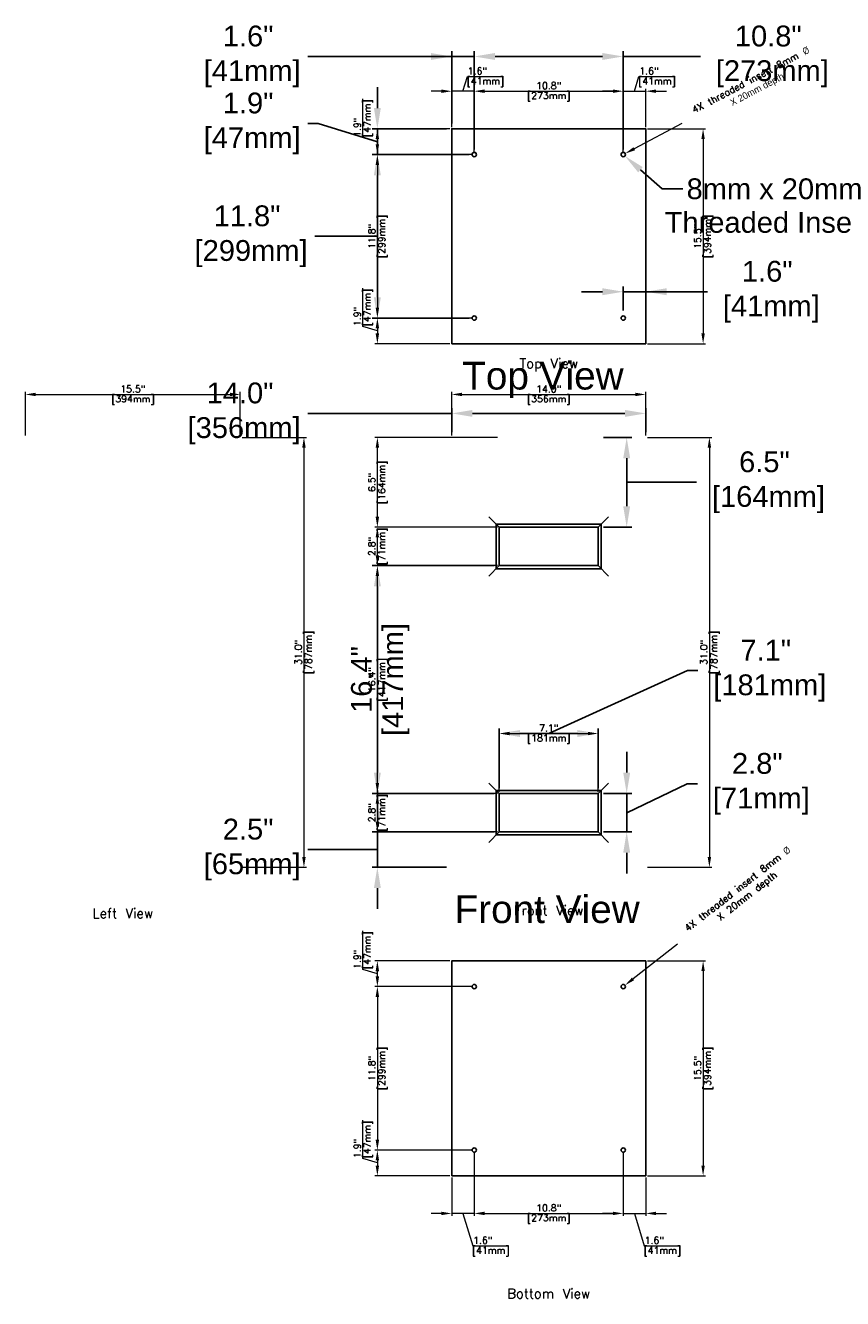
# Model space of a CAD drawing. Extents: x -38 to 81, y -47 to 45.
# Tile 1 of 2: x -38 to 21, y -47 to 45. Entities that reach past the tile are written whole.
import ezdxf
from ezdxf.enums import TextEntityAlignment as Align

# ---------------------------------------------------------------- set-up
doc = ezdxf.new("R2010")
doc.units = 0
doc.header["$LTSCALE"] = 0.125
doc.header["$MEASUREMENT"] = 0
doc.layers.get('DEFPOINTS').update_dxf_attribs({"linetype": 'CONTINUOUS'})
for name, color, linetype, lineweight in [('ES-DEVICE', 1, 'CONTINUOUS', 25), ('ES-DEVICE-WEB', 7, 'CONTINUOUS', 25), ('ES-DIMENSION', 7, 'CONTINUOUS', 5), ('ES-DIMENSION-WEB', 7, 'CONTINUOUS', 15), ('ES-TEXT', 5, 'CONTINUOUS', 5), ('ES-TEXT-WEB', 7, 'CONTINUOUS', 5)]:
    doc.layers.add(name, color=color, linetype=linetype, lineweight=lineweight)
doc.styles.get("Standard").update_dxf_attribs({"font": 'txt.shx'})
doc.styles.add('TrueType', font='ARIALUNI.TTF')
doc.dimstyles.get("Standard").update_dxf_attribs({"dimscale": 0, "dimtxt": 0.4925, "dimasz": 0.7425, "dimexe": 0.18, "dimexo": 0.125, "dimgap": 0.1525, "dimtad": 0, "dimdec": 1, "dimzin": 0, "dimdsep": 46, "dimtxsty": 'Standard', "dimcen": 0, "dimclrd": 256, "dimclre": 256, "dimadec": 0, "dimazin": 0, "dimtfac": 1, "dimtdec": 1, "dimtofl": 0, "dimtmove": 1, "dimatfit": 3, "dimfxl": 0, "dimtolj": 1, "dimtzin": 0, "dimlwd": -1, "dimlwe": -1, "dimarcsym": 0})
doc.dimstyles.new('TrueType', dxfattribs={"dimscale": 1.5, "dimtxt": 1, "dimasz": 1, "dimexe": 0.25, "dimexo": 0.25, "dimgap": 0.25, "dimtad": 0, "dimtih": 1, "dimtoh": 1, "dimdec": 1, "dimzin": 0, "dimdsep": 46, "dimtxsty": 'TrueType', "dimcen": 0, "dimadec": 0, "dimazin": 0, "dimtfac": 1, "dimtdec": 1, "dimtofl": 0, "dimtmove": 1, "dimatfit": 3, "dimfxl": 0, "dimtolj": 1, "dimtzin": 0, "dimarcsym": 0})

# ---------------------------------------------------------------- blocks, each defined once
blk = doc.blocks.new('*D0')
at = {"layer": 'DEFPOINTS', "color": 0}
for p in [(-22.25, 15.5), (-22.25, -15.5), (-17.66, -15.5)]:
    blk.add_point(p, dxfattribs=at)
at = {"layer": 'ES-DIMENSION'}
for p, q in [((-22.125, 15.5), (-17.48, 15.5)), ((-17.66, 14.757), (-17.66, -14.758)), ((-22.125, -15.5), (-17.48, -15.5))]:
    blk.add_line(p, q, dxfattribs=at)
for points in [[(-17.784, 14.757), (-17.536, 14.757), (-17.66, 15.5)], [(-17.784, -14.758), (-17.536, -14.758), (-17.66, -15.5)]]:
    blk.add_solid(points, dxfattribs=at)
at = {"layer": 'ES-DIMENSION', "color": 0, "char_height": 0.4925, "attachment_point": 5, "rotation": 90}
for s, insert in [('\\A1;[787mm]', (-17.261, 0)), ('\\A1;31.0"', (-18.059, 0))]:
    blk.add_mtext(s, dxfattribs=dict(at, insert=insert))
blk = doc.blocks.new('*D1')
at = {"layer": 'DEFPOINTS', "color": 0}
for p in [(-22.25, 18.595), (-37.75, 15.5), (-22.25, 15.5)]:
    blk.add_point(p, dxfattribs=at)
at = {"layer": 'ES-DIMENSION'}
for p, q in [((-37.75, 15.625), (-37.75, 18.775)), ((-37.008, 18.595), (-22.993, 18.595)), ((-22.25, 15.625), (-22.25, 18.775))]:
    blk.add_line(p, q, dxfattribs=at)
for points in [[(-37.008, 18.718), (-37.008, 18.471), (-37.75, 18.595)], [(-22.993, 18.718), (-22.993, 18.471), (-22.25, 18.595)]]:
    blk.add_solid(points, dxfattribs=at)
at = {"layer": 'ES-DIMENSION', "color": 0, "char_height": 0.4925, "attachment_point": 5}
for s, insert in [('\\A1;[394mm]', (-30, 18.196)), ('\\A1;15.5"', (-30, 18.993))]:
    blk.add_mtext(s, dxfattribs=dict(at, insert=insert))
blk = doc.blocks.new('*D4')
at = {"layer": 'DEFPOINTS', "color": 0}
for p in [(-5.375, 35.895), (-12.362, 24.105), (-5.375, 24.105)]:
    blk.add_point(p, dxfattribs=at)
at = {"layer": 'ES-DIMENSION-WEB', "color": 0, "lineweight": -2}
for p, q in [((-5.75, 35.895), (-12.737, 35.895)), ((-12.362, 34.395), (-12.362, 25.605)), ((-16.123, 30), (-16.873, 30)), ((-12.362, 30), (-16.123, 30)), ((-5.75, 24.105), (-12.737, 24.105))]:
    blk.add_line(p, q, dxfattribs=at)
at = {"layer": 'ES-DIMENSION-WEB', "color": 0}
for points in [[(-12.612, 34.395), (-12.112, 34.395), (-12.362, 35.895)], [(-12.612, 25.605), (-12.112, 25.605), (-12.362, 24.105)]]:
    blk.add_solid(points, dxfattribs=at)
at = {"layer": 'ES-DIMENSION-WEB', "color": 0, "insert": (-21.763, 30), "char_height": 1.5, "attachment_point": 5, "style": 'TrueType'}
blk.add_mtext('\\A1;11.8"\\P [299mm]', dxfattribs=at)
blk = doc.blocks.new('*D5')
at = {"layer": 'DEFPOINTS', "color": 0}
for p in [(5.375, 42.966), (-5.375, 35.895), (5.375, 35.895)]:
    blk.add_point(p, dxfattribs=at)
at = {"layer": 'ES-DIMENSION-WEB', "color": 0, "lineweight": -2}
for p, q in [((-5.375, 36.27), (-5.375, 43.341)), ((5.375, 36.27), (5.375, 43.341)), ((-3.875, 42.966), (3.875, 42.966)), ((10.947, 42.966), (5.375, 42.966))]:
    blk.add_line(p, q, dxfattribs=at)
at = {"layer": 'ES-DIMENSION-WEB', "color": 0}
for points in [[(-3.875, 43.216), (-3.875, 42.716), (-5.375, 42.966)], [(3.875, 43.216), (3.875, 42.716), (5.375, 42.966)]]:
    blk.add_solid(points, dxfattribs=at)
at = {"layer": 'ES-DIMENSION-WEB', "color": 0, "insert": (15.838, 42.966), "char_height": 1.5, "attachment_point": 5, "style": 'TrueType'}
blk.add_mtext('\\A1;10.8"\\P [273mm]', dxfattribs=at)
blk = doc.blocks.new('*D6')
at = {"layer": 'DEFPOINTS', "color": 0}
for p in [(-7, 42.966), (-7, 37.75), (-5.375, 37.75)]:
    blk.add_point(p, dxfattribs=at)
at = {"layer": 'ES-DIMENSION-WEB', "color": 0, "lineweight": -2}
for p, q in [((-7, 38.125), (-7, 43.341)), ((-5.375, 38.125), (-5.375, 43.341)), ((-17.377, 42.966), (-7, 42.966)), ((-8.5, 42.966), (-10, 42.966)), ((-5.375, 42.966), (-7, 42.966)), ((-3.875, 42.966), (-2.375, 42.966))]:
    blk.add_line(p, q, dxfattribs=at)
at = {"layer": 'ES-DIMENSION-WEB', "color": 0}
for points in [[(-8.5, 43.216), (-8.5, 42.716), (-7, 42.966)], [(-3.875, 43.216), (-3.875, 42.716), (-5.375, 42.966)]]:
    blk.add_solid(points, dxfattribs=at)
at = {"layer": 'ES-DIMENSION-WEB', "color": 0, "insert": (-21.685, 42.966), "char_height": 1.5, "attachment_point": 5, "style": 'TrueType'}
blk.add_mtext('\\A1;1.6"\\P [41mm]', dxfattribs=at)
blk = doc.blocks.new('*D7')
at = {"layer": 'DEFPOINTS', "color": 0}
for p in [(5.257, 35.999), (5.493, 35.791)]:
    blk.add_point(p, dxfattribs=at)
at = {"layer": 'ES-DIMENSION-WEB', "color": 0, "lineweight": -2}
for p, q in [((8.181, 33.416), (6.617, 34.797)), ((9.681, 33.416), (8.181, 33.416))]:
    blk.add_line(p, q, dxfattribs=at)
at = {"layer": 'ES-DIMENSION-WEB', "color": 0}
blk.add_solid([(6.783, 34.985), (6.452, 34.61), (5.493, 35.791)], dxfattribs=at)
at = {"layer": 'ES-DIMENSION-WEB', "color": 0, "insert": (16.29, 33.416), "char_height": 1.5, "attachment_point": 5, "style": 'TrueType'}
blk.add_mtext('\\A1;8mm x 20mm', dxfattribs=at)
blk = doc.blocks.new('*D8')
at = {"layer": 'DEFPOINTS', "color": 0}
for p in [(7, -22.25), (7, -37.75), (11.137, -37.75)]:
    blk.add_point(p, dxfattribs=at)
at = {"layer": 'ES-DIMENSION'}
for p, q in [((7.125, -22.25), (11.317, -22.25)), ((11.137, -22.992), (11.137, -37.008)), ((7.125, -37.75), (11.317, -37.75))]:
    blk.add_line(p, q, dxfattribs=at)
for points in [[(11.013, -22.992), (11.26, -22.992), (11.137, -22.25)], [(11.013, -37.008), (11.26, -37.008), (11.137, -37.75)]]:
    blk.add_solid(points, dxfattribs=at)
at = {"layer": 'ES-DIMENSION', "color": 0, "char_height": 0.4925, "attachment_point": 5, "rotation": 90}
for s, insert in [('\\A1;15.5"', (10.738, -30)), ('\\A1;[394mm]', (11.535, -30))]:
    blk.add_mtext(s, dxfattribs=dict(at, insert=insert))
blk = doc.blocks.new('*D9')
at = {"layer": 'DEFPOINTS', "color": 0}
for p in [(-5.375, -24.105), (-12.362, -35.895), (-5.375, -35.895)]:
    blk.add_point(p, dxfattribs=at)
at = {"layer": 'ES-DIMENSION'}
for p, q in [((-5.5, -24.105), (-12.542, -24.105)), ((-12.362, -24.848), (-12.362, -35.153)), ((-5.5, -35.895), (-12.542, -35.895))]:
    blk.add_line(p, q, dxfattribs=at)
for points in [[(-12.486, -24.848), (-12.238, -24.848), (-12.362, -24.105)], [(-12.486, -35.153), (-12.238, -35.153), (-12.362, -35.895)]]:
    blk.add_solid(points, dxfattribs=at)
at = {"layer": 'ES-DIMENSION', "color": 0, "char_height": 0.4925, "attachment_point": 5, "rotation": 90}
for s, insert in [('\\A1;11.8"', (-12.761, -30)), ('\\A1;[299mm]', (-11.963, -30))]:
    blk.add_mtext(s, dxfattribs=dict(at, insert=insert))
blk = doc.blocks.new('*D10')
at = {"layer": 'DEFPOINTS', "color": 0}
for p in [(-5.375, -35.895), (5.375, -35.895), (5.375, -40.462)]:
    blk.add_point(p, dxfattribs=at)
at = {"layer": 'ES-DIMENSION'}
for p, q in [((-5.375, -36.02), (-5.375, -40.642)), ((5.375, -36.02), (5.375, -40.642)), ((-4.633, -40.462), (4.632, -40.462))]:
    blk.add_line(p, q, dxfattribs=at)
for points in [[(-4.633, -40.339), (-4.633, -40.586), (-5.375, -40.462)], [(4.632, -40.339), (4.632, -40.586), (5.375, -40.462)]]:
    blk.add_solid(points, dxfattribs=at)
at = {"layer": 'ES-DIMENSION', "color": 0, "char_height": 0.4925, "attachment_point": 5}
for s, insert in [('\\A1;10.8"', (0, -40.064)), ('\\A1;[273mm]', (0, -40.861))]:
    blk.add_mtext(s, dxfattribs=dict(at, insert=insert))
blk = doc.blocks.new('*D11')
at = {"layer": 'DEFPOINTS', "color": 0}
for p in [(-5.375, -35.895), (-12.362, -37.75), (-7, -37.75)]:
    blk.add_point(p, dxfattribs=at)
at = {"layer": 'ES-DIMENSION'}
for p, q in [((-13.416, -36.506), (-13.416, -33.739)), ((-12.362, -36.823), (-13.416, -36.506)), ((-5.5, -35.895), (-12.542, -35.895)), ((-12.362, -36.638), (-12.362, -37.008)), ((-7.125, -37.75), (-12.542, -37.75))]:
    blk.add_line(p, q, dxfattribs=at)
for points in [[(-12.486, -36.638), (-12.238, -36.638), (-12.362, -35.895)], [(-12.486, -37.008), (-12.238, -37.008), (-12.362, -37.75)]]:
    blk.add_solid(points, dxfattribs=at)
at = {"layer": 'ES-DIMENSION', "color": 0, "char_height": 0.4925, "attachment_point": 5, "rotation": 90}
for s, insert in [('\\A1;[47mm]', (-13.017, -35.123)), ('\\A1;1.9"', (-13.814, -35.779))]:
    blk.add_mtext(s, dxfattribs=dict(at, insert=insert))
blk = doc.blocks.new('*D12')
at = {"layer": 'DEFPOINTS', "color": 0}
for p in [(-12.362, -22.25), (-7, -22.25), (-5.375, -24.105)]:
    blk.add_point(p, dxfattribs=at)
at = {"layer": 'ES-DIMENSION'}
for p, q in [((-13.416, -22.861), (-13.416, -20.094)), ((-12.362, -23.178), (-13.416, -22.861)), ((-7.125, -22.25), (-12.542, -22.25)), ((-12.362, -23.363), (-12.362, -22.993)), ((-5.5, -24.105), (-12.542, -24.105))]:
    blk.add_line(p, q, dxfattribs=at)
for points in [[(-12.486, -22.993), (-12.238, -22.993), (-12.362, -22.25)], [(-12.486, -23.363), (-12.238, -23.363), (-12.362, -24.105)]]:
    blk.add_solid(points, dxfattribs=at)
at = {"layer": 'ES-DIMENSION', "color": 0, "char_height": 0.4925, "attachment_point": 5, "rotation": 90}
for s, insert in [('\\A1;[47mm]', (-13.017, -21.478)), ('\\A1;1.9"', (-13.814, -22.134))]:
    blk.add_mtext(s, dxfattribs=dict(at, insert=insert))
blk = doc.blocks.new('*D13')
at = {"layer": 'DEFPOINTS', "color": 0}
for p in [(-7, -37.75), (-5.375, -37.75), (-7, -40.462)]:
    blk.add_point(p, dxfattribs=at)
at = {"layer": 'ES-DIMENSION'}
for p, q in [((-7, -37.875), (-7, -40.642)), ((-5.375, -37.875), (-5.375, -40.642)), ((-7.743, -40.462), (-8.485, -40.462)), ((-5.375, -40.462), (-7, -40.462)), ((-6.188, -40.462), (-5.484, -42.806)), ((-4.633, -40.462), (-3.89, -40.462)), ((-5.484, -42.806), (-2.881, -42.806))]:
    blk.add_line(p, q, dxfattribs=at)
for points in [[(-7.743, -40.339), (-7.743, -40.586), (-7, -40.462)], [(-4.633, -40.339), (-4.633, -40.586), (-5.375, -40.462)]]:
    blk.add_solid(points, dxfattribs=at)
at = {"layer": 'ES-DIMENSION', "color": 0, "char_height": 0.4925, "attachment_point": 5}
for s, insert in [('\\A1;1.6"', (-4.757, -42.407)), ('\\A1;[41mm]', (-4.183, -43.205))]:
    blk.add_mtext(s, dxfattribs=dict(at, insert=insert))
blk = doc.blocks.new('*D14')
at = {"layer": 'DEFPOINTS', "color": 0}
for p in [(5.375, -35.895), (7, -37.75), (7, -40.462)]:
    blk.add_point(p, dxfattribs=at)
at = {"layer": 'ES-DIMENSION'}
for p, q in [((5.375, -36.02), (5.375, -40.642)), ((7, -37.875), (7, -40.642)), ((4.632, -40.462), (3.89, -40.462)), ((5.375, -40.462), (7, -40.462)), ((6.187, -40.462), (6.891, -42.806)), ((7.742, -40.462), (8.485, -40.462)), ((6.891, -42.806), (9.494, -42.806))]:
    blk.add_line(p, q, dxfattribs=at)
for points in [[(4.632, -40.339), (4.632, -40.586), (5.375, -40.462)], [(7.742, -40.339), (7.742, -40.586), (7, -40.462)]]:
    blk.add_solid(points, dxfattribs=at)
at = {"layer": 'ES-DIMENSION', "color": 0, "char_height": 0.4925, "attachment_point": 5}
for s, insert in [('\\A1;1.6"', (7.618, -42.407)), ('\\A1;[41mm]', (8.192, -43.205))]:
    blk.add_mtext(s, dxfattribs=dict(at, insert=insert))
blk = doc.blocks.new('*D15')
at = {"layer": 'DEFPOINTS', "color": 0}
for p in [(5.251, -24.202), (5.499, -24.008)]:
    blk.add_point(p, dxfattribs=at)
at = {"layer": 'ES-DIMENSION'}
blk.add_line((9.293, -21.051), (6.085, -23.552), dxfattribs=at)
blk.add_solid([(6.009, -23.454), (6.161, -23.649), (5.499, -24.008)], dxfattribs=at)
at = {"layer": 'ES-DIMENSION', "color": 0, "insert": (13.917, -17.448), "char_height": 0.4925, "attachment_point": 5, "rotation": 37.9286}
blk.add_mtext('\\A1;4X threaded insert 8mm {\\fArial Narrow|b0|i0|c0|p34;Ø\\P} X 20mm depth', dxfattribs=at)
blk = doc.blocks.new('*D19')
at = {"layer": 'DEFPOINTS', "color": 0}
for p in [(7, 37.75), (7, 22.25), (11.137, 22.25)]:
    blk.add_point(p, dxfattribs=at)
at = {"layer": 'ES-DIMENSION'}
for p, q in [((7.125, 37.75), (11.317, 37.75)), ((11.137, 37.008), (11.137, 22.992)), ((7.125, 22.25), (11.317, 22.25))]:
    blk.add_line(p, q, dxfattribs=at)
for points in [[(11.013, 37.008), (11.26, 37.008), (11.137, 37.75)], [(11.013, 22.992), (11.26, 22.992), (11.137, 22.25)]]:
    blk.add_solid(points, dxfattribs=at)
at = {"layer": 'ES-DIMENSION', "color": 0, "char_height": 0.4925, "attachment_point": 5, "rotation": 90}
for s, insert in [('\\A1;[394mm]', (11.535, 30)), ('\\A1;15.5"', (10.738, 30))]:
    blk.add_mtext(s, dxfattribs=dict(at, insert=insert))
blk = doc.blocks.new('*D20')
at = {"layer": 'DEFPOINTS', "color": 0}
for p in [(-5.375, 35.895), (-12.362, 24.105), (-5.375, 24.105)]:
    blk.add_point(p, dxfattribs=at)
at = {"layer": 'ES-DIMENSION'}
for p, q in [((-5.5, 35.895), (-12.542, 35.895)), ((-12.362, 35.152), (-12.362, 24.847)), ((-5.5, 24.105), (-12.542, 24.105))]:
    blk.add_line(p, q, dxfattribs=at)
for points in [[(-12.486, 35.152), (-12.238, 35.152), (-12.362, 35.895)], [(-12.486, 24.847), (-12.238, 24.847), (-12.362, 24.105)]]:
    blk.add_solid(points, dxfattribs=at)
at = {"layer": 'ES-DIMENSION', "color": 0, "char_height": 0.4925, "attachment_point": 5, "rotation": 90}
for s, insert in [('\\A1;[299mm]', (-11.963, 30)), ('\\A1;11.8"', (-12.761, 30))]:
    blk.add_mtext(s, dxfattribs=dict(at, insert=insert))
blk = doc.blocks.new('*D21')
at = {"layer": 'DEFPOINTS', "color": 0}
for p in [(5.375, 40.462), (-5.375, 35.895), (5.375, 35.895)]:
    blk.add_point(p, dxfattribs=at)
at = {"layer": 'ES-DIMENSION'}
for p, q in [((-5.375, 36.02), (-5.375, 40.642)), ((-4.633, 40.462), (4.632, 40.462)), ((5.375, 36.02), (5.375, 40.642))]:
    blk.add_line(p, q, dxfattribs=at)
for points in [[(-4.633, 40.586), (-4.633, 40.339), (-5.375, 40.462)], [(4.632, 40.586), (4.632, 40.339), (5.375, 40.462)]]:
    blk.add_solid(points, dxfattribs=at)
at = {"layer": 'ES-DIMENSION', "color": 0, "char_height": 0.4925, "attachment_point": 5}
for s, insert in [('\\A1;10.8"', (0, 40.861)), ('\\A1;[273mm]', (0, 40.064))]:
    blk.add_mtext(s, dxfattribs=dict(at, insert=insert))
blk = doc.blocks.new('*D22')
at = {"layer": 'DEFPOINTS', "color": 0}
for p in [(7, 18.595), (-7, 15.5), (7, 15.5)]:
    blk.add_point(p, dxfattribs=at)
at = {"layer": 'ES-DIMENSION'}
for p, q in [((-7, 15.625), (-7, 18.775)), ((-6.258, 18.595), (6.257, 18.595)), ((7, 15.625), (7, 18.775))]:
    blk.add_line(p, q, dxfattribs=at)
for points in [[(-6.258, 18.718), (-6.258, 18.471), (-7, 18.595)], [(6.257, 18.718), (6.257, 18.471), (7, 18.595)]]:
    blk.add_solid(points, dxfattribs=at)
at = {"layer": 'ES-DIMENSION', "color": 0, "char_height": 0.4925, "attachment_point": 5}
for s, insert in [('\\A1;[356mm]', (0, 18.196)), ('\\A1;14.0"', (0, 18.993))]:
    blk.add_mtext(s, dxfattribs=dict(at, insert=insert))
blk = doc.blocks.new('*D23')
at = {"layer": 'DEFPOINTS', "color": 0}
for p in [(7, 15.5), (7, -15.5), (11.59, -15.5)]:
    blk.add_point(p, dxfattribs=at)
at = {"layer": 'ES-DIMENSION'}
for p, q in [((7.125, 15.5), (11.77, 15.5)), ((11.59, 14.757), (11.59, -14.758)), ((7.125, -15.5), (11.77, -15.5))]:
    blk.add_line(p, q, dxfattribs=at)
for points in [[(11.466, 14.757), (11.714, 14.757), (11.59, 15.5)], [(11.466, -14.758), (11.714, -14.758), (11.59, -15.5)]]:
    blk.add_solid(points, dxfattribs=at)
at = {"layer": 'ES-DIMENSION', "color": 0, "char_height": 0.4925, "attachment_point": 5, "rotation": 90}
for s, insert in [('\\A1;[787mm]', (11.989, 0)), ('\\A1;31.0"', (11.191, 0))]:
    blk.add_mtext(s, dxfattribs=dict(at, insert=insert))
blk = doc.blocks.new('*D24')
at = {"layer": 'DEFPOINTS', "color": 0}
for p in [(-5.375, 24.105), (-12.362, 22.25), (-7, 22.25)]:
    blk.add_point(p, dxfattribs=at)
at = {"layer": 'ES-DIMENSION'}
for p, q in [((-13.416, 23.494), (-13.416, 26.261)), ((-5.5, 24.105), (-12.542, 24.105)), ((-12.362, 23.177), (-13.416, 23.494)), ((-12.362, 23.362), (-12.362, 22.992)), ((-7.125, 22.25), (-12.542, 22.25))]:
    blk.add_line(p, q, dxfattribs=at)
for points in [[(-12.486, 23.362), (-12.238, 23.362), (-12.362, 24.105)], [(-12.486, 22.992), (-12.238, 22.992), (-12.362, 22.25)]]:
    blk.add_solid(points, dxfattribs=at)
at = {"layer": 'ES-DIMENSION', "color": 0, "char_height": 0.4925, "attachment_point": 5, "rotation": 90}
for s, insert in [('\\A1;[47mm]', (-13.017, 24.877)), ('\\A1;1.9"', (-13.814, 24.221))]:
    blk.add_mtext(s, dxfattribs=dict(at, insert=insert))
blk = doc.blocks.new('*D25')
at = {"layer": 'DEFPOINTS', "color": 0}
for p in [(-12.362, 37.75), (-7, 37.75), (-5.375, 35.895)]:
    blk.add_point(p, dxfattribs=at)
at = {"layer": 'ES-DIMENSION'}
for p, q in [((-13.416, 37.139), (-13.416, 39.906)), ((-7.125, 37.75), (-12.542, 37.75)), ((-12.362, 36.822), (-13.416, 37.139)), ((-12.362, 36.637), (-12.362, 37.007)), ((-5.5, 35.895), (-12.542, 35.895))]:
    blk.add_line(p, q, dxfattribs=at)
for points in [[(-12.486, 37.007), (-12.238, 37.007), (-12.362, 37.75)], [(-12.486, 36.637), (-12.238, 36.637), (-12.362, 35.895)]]:
    blk.add_solid(points, dxfattribs=at)
at = {"layer": 'ES-DIMENSION', "color": 0, "char_height": 0.4925, "attachment_point": 5, "rotation": 90}
for s, insert in [('\\A1;[47mm]', (-13.017, 38.522)), ('\\A1;1.9"', (-13.814, 37.866))]:
    blk.add_mtext(s, dxfattribs=dict(at, insert=insert))
blk = doc.blocks.new('*D26')
at = {"layer": 'DEFPOINTS', "color": 0}
for p in [(-7, 40.462), (-7, 37.75), (-5.375, 37.75)]:
    blk.add_point(p, dxfattribs=at)
at = {"layer": 'ES-DIMENSION'}
for p, q in [((-6.188, 40.462), (-5.871, 41.516)), ((-5.871, 41.516), (-3.268, 41.516)), ((-7.743, 40.462), (-8.485, 40.462)), ((-7, 37.875), (-7, 40.642)), ((-5.375, 40.462), (-7, 40.462)), ((-5.375, 37.875), (-5.375, 40.642)), ((-4.633, 40.462), (-3.89, 40.462))]:
    blk.add_line(p, q, dxfattribs=at)
for points in [[(-7.743, 40.586), (-7.743, 40.339), (-7, 40.462)], [(-4.633, 40.586), (-4.633, 40.339), (-5.375, 40.462)]]:
    blk.add_solid(points, dxfattribs=at)
at = {"layer": 'ES-DIMENSION', "color": 0, "char_height": 0.4925, "attachment_point": 5}
for s, insert in [('\\A1;[41mm]', (-4.57, 41.117)), ('\\A1;1.6"', (-5.144, 41.915))]:
    blk.add_mtext(s, dxfattribs=dict(at, insert=insert))
blk = doc.blocks.new('*D27')
at = {"layer": 'DEFPOINTS', "color": 0}
for p in [(7, 40.462), (7, 37.75), (5.375, 35.895)]:
    blk.add_point(p, dxfattribs=at)
at = {"layer": 'ES-DIMENSION'}
for p, q in [((6.187, 40.462), (6.504, 41.516)), ((6.504, 41.516), (9.107, 41.516)), ((4.632, 40.462), (3.89, 40.462)), ((5.375, 36.02), (5.375, 40.642)), ((5.375, 40.462), (7, 40.462)), ((7, 37.875), (7, 40.642)), ((7.742, 40.462), (8.485, 40.462))]:
    blk.add_line(p, q, dxfattribs=at)
for points in [[(4.632, 40.586), (4.632, 40.339), (5.375, 40.462)], [(7.742, 40.586), (7.742, 40.339), (7, 40.462)]]:
    blk.add_solid(points, dxfattribs=at)
at = {"layer": 'ES-DIMENSION', "color": 0, "char_height": 0.4925, "attachment_point": 5}
for s, insert in [('\\A1;[41mm]', (7.805, 41.117)), ('\\A1;1.6"', (7.231, 41.915))]:
    blk.add_mtext(s, dxfattribs=dict(at, insert=insert))
blk = doc.blocks.new('*D16')
at = {"layer": 'DEFPOINTS', "color": 0}
for p in [(5.236, 35.822), (5.514, 35.968)]:
    blk.add_point(p, dxfattribs=at)
at = {"layer": 'ES-DIMENSION'}
blk.add_line((9.601, 38.122), (6.171, 36.315), dxfattribs=at)
blk.add_solid([(6.114, 36.424), (6.229, 36.205), (5.514, 35.968)], dxfattribs=at)
at = {"layer": 'ES-DIMENSION', "color": 0, "insert": (14.786, 40.854), "char_height": 0.4925, "attachment_point": 5, "rotation": 27.78764}
blk.add_mtext('\\A1;4X threaded insert 8mm {\\fArial Narrow|b0|i0|c0|p34;Ø\\P\\fUnivers|b0|i0|c0|p34; X 20mm depth}', dxfattribs=at)
blk = doc.blocks.new('*D28')
at = {"layer": 'DEFPOINTS', "color": 0}
for p in [(-12.362, 37.75), (-7, 37.75), (-5.375, 35.895)]:
    blk.add_point(p, dxfattribs=at)
at = {"layer": 'ES-DIMENSION-WEB', "color": 0, "lineweight": -2}
for p, q in [((-12.362, 39.25), (-12.362, 40.75)), ((-16.627, 38.136), (-17.377, 38.136)), ((-12.362, 36.823), (-16.627, 38.136)), ((-7.375, 37.75), (-12.737, 37.75)), ((-12.362, 35.895), (-12.362, 37.75)), ((-5.75, 35.895), (-12.737, 35.895)), ((-12.362, 34.395), (-12.362, 32.895))]:
    blk.add_line(p, q, dxfattribs=at)
at = {"layer": 'ES-DIMENSION-WEB', "color": 0}
for points in [[(-12.612, 39.25), (-12.112, 39.25), (-12.362, 37.75)], [(-12.612, 34.395), (-12.112, 34.395), (-12.362, 35.895)]]:
    blk.add_solid(points, dxfattribs=at)
at = {"layer": 'ES-DIMENSION-WEB', "color": 0, "insert": (-21.685, 38.136), "char_height": 1.5, "attachment_point": 5, "style": 'TrueType'}
blk.add_mtext('\\A1;1.9"\\P [47mm]', dxfattribs=at)
blk = doc.blocks.new('*D29')
at = {"layer": 'DEFPOINTS', "color": 0}
for p in [(7, 26.002), (5.375, 24.263), (7, 22.25)]:
    blk.add_point(p, dxfattribs=at)
at = {"layer": 'ES-DIMENSION-WEB', "color": 0, "lineweight": -2}
for p, q in [((3.875, 26.002), (2.375, 26.002)), ((5.375, 24.638), (5.375, 26.377)), ((5.375, 26.002), (7, 26.002)), ((7, 22.625), (7, 26.377)), ((11.457, 26.002), (7, 26.002)), ((8.5, 26.002), (10, 26.002))]:
    blk.add_line(p, q, dxfattribs=at)
at = {"layer": 'ES-DIMENSION-WEB', "color": 0}
for points in [[(3.875, 26.252), (3.875, 25.752), (5.375, 26.002)], [(8.5, 26.252), (8.5, 25.752), (7, 26.002)]]:
    blk.add_solid(points, dxfattribs=at)
at = {"layer": 'ES-DIMENSION-WEB', "color": 0, "insert": (15.765, 26.002), "char_height": 1.5, "attachment_point": 5, "style": 'TrueType'}
blk.add_mtext('\\A1;1.6"\\P [41mm]', dxfattribs=at)
blk = doc.blocks.new('*D30')
at = {"layer": 'DEFPOINTS', "color": 0}
for p in [(-7, 17.227), (-7, 15.5), (7, 15.5)]:
    blk.add_point(p, dxfattribs=at)
at = {"layer": 'ES-DIMENSION-WEB', "color": 0, "lineweight": -2}
for p, q in [((-7, 15.875), (-7, 17.602)), ((7, 15.875), (7, 17.602)), ((-17.377, 17.227), (-7, 17.227)), ((5.5, 17.227), (-5.5, 17.227))]:
    blk.add_line(p, q, dxfattribs=at)
at = {"layer": 'ES-DIMENSION-WEB', "color": 0}
for points in [[(-5.5, 17.477), (-5.5, 16.977), (-7, 17.227)], [(5.5, 17.477), (5.5, 16.977), (7, 17.227)]]:
    blk.add_solid(points, dxfattribs=at)
at = {"layer": 'ES-DIMENSION-WEB', "color": 0, "insert": (-22.267, 17.227), "char_height": 1.5, "attachment_point": 5, "style": 'TrueType'}
blk.add_mtext('\\A1;14.0"\\P [356mm]', dxfattribs=at)
blk = doc.blocks.new('*D32')
at = {"layer": 'DEFPOINTS', "color": 0}
for p in [(-3.573, -12.953), (-12.362, -15.5), (-7, -15.5)]:
    blk.add_point(p, dxfattribs=at)
at = {"layer": 'ES-DIMENSION-WEB', "color": 0, "lineweight": -2}
for p, q in [((-12.362, -11.453), (-12.362, -9.953)), ((-3.948, -12.953), (-12.737, -12.953)), ((-12.362, -12.953), (-12.362, -15.5)), ((-16.627, -14.226), (-17.377, -14.226)), ((-12.362, -14.226), (-16.627, -14.226)), ((-7.375, -15.5), (-12.737, -15.5)), ((-12.362, -17), (-12.362, -18.5))]:
    blk.add_line(p, q, dxfattribs=at)
at = {"layer": 'ES-DIMENSION-WEB', "color": 0}
for points in [[(-12.612, -11.453), (-12.112, -11.453), (-12.362, -12.953)], [(-12.612, -17), (-12.112, -17), (-12.362, -15.5)]]:
    blk.add_solid(points, dxfattribs=at)
at = {"layer": 'ES-DIMENSION-WEB', "color": 0, "insert": (-21.685, -14.226), "char_height": 1.5, "attachment_point": 5, "style": 'TrueType'}
blk.add_mtext('\\A1;2.5"\\P [65mm]', dxfattribs=at)
blk = doc.blocks.new('*D33')
at = {"layer": 'DEFPOINTS', "color": 0}
for p in [(-12.362, 6.251), (-3.573, 6.251), (-3.573, -10.176)]:
    blk.add_point(p, dxfattribs=at)
at = {"layer": 'ES-DIMENSION-WEB', "color": 0, "lineweight": -2}
for p, q in [((-3.948, 6.251), (-12.737, 6.251)), ((-12.362, -8.676), (-12.362, 4.751)), ((-3.948, -10.176), (-12.737, -10.176))]:
    blk.add_line(p, q, dxfattribs=at)
at = {"layer": 'ES-DIMENSION-WEB', "color": 0}
for points in [[(-12.612, 4.751), (-12.112, 4.751), (-12.362, 6.251)], [(-12.612, -8.676), (-12.112, -8.676), (-12.362, -10.176)]]:
    blk.add_solid(points, dxfattribs=at)
at = {"layer": 'ES-DIMENSION-WEB', "color": 0, "char_height": 1.5, "attachment_point": 5, "rotation": 90, "style": 'TrueType'}
for s, insert in [('\\A1;[417mm]', (-11.025, -1.962)), ('\\A1;16.4"', (-13.503, -1.962))]:
    blk.add_mtext(s, dxfattribs=dict(at, insert=insert))
blk = doc.blocks.new('*D34')
at = {"layer": 'DEFPOINTS', "color": 0}
for p in [(3.573, -5.857), (-3.573, -10.176), (3.573, -10.176)]:
    blk.add_point(p, dxfattribs=at)
at = {"layer": 'ES-DIMENSION-WEB', "color": 0, "lineweight": -2}
for p, q in [((0, -5.857), (10.016, -1.321)), ((10.016, -1.321), (10.766, -1.321)), ((-3.573, -9.801), (-3.573, -5.482)), ((3.573, -9.801), (3.573, -5.482)), ((-2.073, -5.857), (2.073, -5.857))]:
    blk.add_line(p, q, dxfattribs=at)
at = {"layer": 'ES-DIMENSION-WEB', "color": 0}
for points in [[(-2.073, -5.607), (-2.073, -6.107), (-3.573, -5.857)], [(2.073, -5.607), (2.073, -6.107), (3.573, -5.857)]]:
    blk.add_solid(points, dxfattribs=at)
at = {"layer": 'ES-DIMENSION-WEB', "color": 0, "insert": (15.657, -1.321), "char_height": 1.5, "attachment_point": 5, "style": 'TrueType'}
blk.add_mtext('\\A1;7.1"\\P [181mm]', dxfattribs=at)
blk = doc.blocks.new('*D35')
at = {"layer": 'DEFPOINTS', "color": 0}
for p in [(3.573, -10.176), (3.573, -12.953), (5.624, -12.953)]:
    blk.add_point(p, dxfattribs=at)
at = {"layer": 'ES-DIMENSION-WEB', "color": 0, "lineweight": -2}
for p, q in [((5.624, -8.676), (5.624, -7.176)), ((5.624, -11.564), (9.989, -9.486)), ((9.989, -9.486), (10.739, -9.486)), ((3.948, -10.176), (5.999, -10.176)), ((5.624, -10.176), (5.624, -12.953)), ((3.948, -12.953), (5.999, -12.953)), ((5.624, -14.453), (5.624, -15.953))]:
    blk.add_line(p, q, dxfattribs=at)
at = {"layer": 'ES-DIMENSION-WEB', "color": 0}
for points in [[(5.374, -8.676), (5.874, -8.676), (5.624, -10.176)], [(5.374, -14.453), (5.874, -14.453), (5.624, -12.953)]]:
    blk.add_solid(points, dxfattribs=at)
at = {"layer": 'ES-DIMENSION-WEB', "color": 0, "insert": (15.047, -9.486), "char_height": 1.5, "attachment_point": 5, "style": 'TrueType'}
blk.add_mtext('\\A1;2.8"\\P [71mm]', dxfattribs=at)
blk = doc.blocks.new('*D38')
at = {"layer": 'DEFPOINTS', "color": 0}
for p in [(3.573, -5.857), (-3.573, -10.176), (3.573, -10.176)]:
    blk.add_point(p, dxfattribs=at)
at = {"layer": 'ES-DIMENSION'}
for p, q in [((-3.573, -10.051), (-3.573, -5.677)), ((-2.83, -5.857), (2.83, -5.857)), ((3.573, -10.051), (3.573, -5.677))]:
    blk.add_line(p, q, dxfattribs=at)
for points in [[(-2.83, -5.734), (-2.83, -5.981), (-3.573, -5.857)], [(2.83, -5.734), (2.83, -5.981), (3.573, -5.857)]]:
    blk.add_solid(points, dxfattribs=at)
at = {"layer": 'ES-DIMENSION', "color": 0, "char_height": 0.4925, "attachment_point": 5}
for s, insert in [('\\A1;7.1"', (0, -5.459)), ('\\A1;[181mm]', (0, -6.256))]:
    blk.add_mtext(s, dxfattribs=dict(at, insert=insert))
blk = doc.blocks.new('*D39')
at = {"layer": 'DEFPOINTS', "color": 0}
for p in [(-3.573, -10.176), (-12.362, -12.953), (-3.573, -12.953)]:
    blk.add_point(p, dxfattribs=at)
at = {"layer": 'ES-DIMENSION'}
for p, q in [((-3.698, -10.176), (-12.542, -10.176)), ((-12.362, -10.918), (-12.362, -12.21)), ((-3.698, -12.953), (-12.542, -12.953))]:
    blk.add_line(p, q, dxfattribs=at)
for points in [[(-12.486, -10.918), (-12.238, -10.918), (-12.362, -10.176)], [(-12.486, -12.21), (-12.238, -12.21), (-12.362, -12.953)]]:
    blk.add_solid(points, dxfattribs=at)
at = {"layer": 'ES-DIMENSION', "color": 0, "char_height": 0.4925, "attachment_point": 5, "rotation": 90}
for s, insert in [('\\A1;2.8"', (-12.761, -11.564)), ('\\A1;[71mm]', (-11.963, -11.564))]:
    blk.add_mtext(s, dxfattribs=dict(at, insert=insert))
blk = doc.blocks.new('*D40')
at = {"layer": 'DEFPOINTS', "color": 0}
for p in [(-12.362, 6.251), (-3.573, 6.251), (-3.573, -10.176)]:
    blk.add_point(p, dxfattribs=at)
at = {"layer": 'ES-DIMENSION'}
for p, q in [((-3.698, 6.251), (-12.542, 6.251)), ((-12.362, -9.433), (-12.362, 5.508)), ((-3.698, -10.176), (-12.542, -10.176))]:
    blk.add_line(p, q, dxfattribs=at)
for points in [[(-12.486, 5.508), (-12.238, 5.508), (-12.362, 6.251)], [(-12.486, -9.433), (-12.238, -9.433), (-12.362, -10.176)]]:
    blk.add_solid(points, dxfattribs=at)
at = {"layer": 'ES-DIMENSION', "color": 0, "char_height": 0.4925, "attachment_point": 5, "rotation": 90}
for s, insert in [('\\A1;[417mm]', (-11.963, -1.962)), ('\\A1;16.4"', (-12.761, -1.962))]:
    blk.add_mtext(s, dxfattribs=dict(at, insert=insert))
blk = doc.blocks.new('*D41')
at = {"layer": 'DEFPOINTS', "color": 0}
for p in [(-12.362, 15.5), (-3.573, 15.5), (-3.573, 9.028)]:
    blk.add_point(p, dxfattribs=at)
at = {"layer": 'ES-DIMENSION'}
for p, q in [((-3.698, 15.5), (-12.542, 15.5)), ((-12.362, 9.77), (-12.362, 14.758)), ((-3.698, 9.028), (-12.542, 9.028))]:
    blk.add_line(p, q, dxfattribs=at)
for points in [[(-12.486, 14.758), (-12.238, 14.758), (-12.362, 15.5)], [(-12.486, 9.77), (-12.238, 9.77), (-12.362, 9.028)]]:
    blk.add_solid(points, dxfattribs=at)
at = {"layer": 'ES-DIMENSION', "color": 0, "char_height": 0.4925, "attachment_point": 5, "rotation": 90}
for s, insert in [('\\A1;[164mm]', (-11.963, 12.264)), ('\\A1;6.5"', (-12.761, 12.264))]:
    blk.add_mtext(s, dxfattribs=dict(at, insert=insert))
blk = doc.blocks.new('*D42')
at = {"layer": 'DEFPOINTS', "color": 0}
for p in [(-12.362, 9.028), (-3.573, 9.028), (-3.573, 6.251)]:
    blk.add_point(p, dxfattribs=at)
at = {"layer": 'ES-DIMENSION'}
for p, q in [((-3.698, 9.028), (-12.542, 9.028)), ((-12.362, 6.993), (-12.362, 8.285)), ((-3.698, 6.251), (-12.542, 6.251))]:
    blk.add_line(p, q, dxfattribs=at)
for points in [[(-12.486, 8.285), (-12.238, 8.285), (-12.362, 9.028)], [(-12.486, 6.993), (-12.238, 6.993), (-12.362, 6.251)]]:
    blk.add_solid(points, dxfattribs=at)
at = {"layer": 'ES-DIMENSION', "color": 0, "char_height": 0.4925, "attachment_point": 5, "rotation": 90}
for s, insert in [('\\A1;[71mm]', (-11.963, 7.639)), ('\\A1;2.8"', (-12.761, 7.639))]:
    blk.add_mtext(s, dxfattribs=dict(at, insert=insert))
blk = doc.blocks.new('*D43')
at = {"layer": 'DEFPOINTS', "color": 0}
for p in [(3.573, 15.5), (5.624, 15.5), (3.573, 9.028)]:
    blk.add_point(p, dxfattribs=at)
at = {"layer": 'ES-DIMENSION-WEB', "color": 0, "lineweight": -2}
for p, q in [((3.948, 15.5), (5.999, 15.5)), ((5.624, 10.528), (5.624, 14)), ((5.624, 12.264), (9.92, 12.264)), ((9.92, 12.264), (10.67, 12.264)), ((3.948, 9.028), (5.999, 9.028))]:
    blk.add_line(p, q, dxfattribs=at)
at = {"layer": 'ES-DIMENSION-WEB', "color": 0}
for points in [[(5.374, 14), (5.874, 14), (5.624, 15.5)], [(5.374, 10.528), (5.874, 10.528), (5.624, 9.028)]]:
    blk.add_solid(points, dxfattribs=at)
at = {"layer": 'ES-DIMENSION-WEB', "color": 0, "insert": (15.561, 12.264), "char_height": 1.5, "attachment_point": 5, "style": 'TrueType'}
blk.add_mtext('\\A1;6.5"\\P [164mm]', dxfattribs=at)

msp = doc.modelspace()

# ---------------------------------------------------------------- linework, layer by layer
at = {"layer": 'ES-DEVICE'}
for p, q in [((-4.323, 9.778), (-3.573, 9.028)), ((3.573, 9.028), (4.323, 9.778)), ((-3.573, 6.251), (-4.323, 5.501)), ((3.573, 6.251), (4.323, 5.501)), ((-4.323, -9.426), (-3.573, -10.176)), ((3.573, -10.176), (4.323, -9.426)), ((-3.573, -12.953), (-4.323, -13.703)), ((3.573, -12.953), (4.323, -13.703))]:
    msp.add_line(p, q, dxfattribs=at)
for points in [[(-7, 22.25), (-7, 37.75), (7, 37.75), (7, 22.25)], [(-7, -37.75), (-7, -22.25), (7, -22.25), (7, -37.75)]]:
    msp.add_lwpolyline(points, close=True, dxfattribs=at)
at = {"layer": 'ES-DEVICE', "extrusion": (-2.22045e-16, 2.83275e-16, -1)}
for points in [[(-3.793, 9.248), (3.793, 9.248), (3.793, 6.031), (-3.793, 6.031)], [(-3.573, 9.028), (3.573, 9.028), (3.573, 6.251), (-3.573, 6.251)], [(-3.793, -9.956), (3.793, -9.956), (3.793, -13.173), (-3.793, -13.173)], [(-3.573, -10.176), (3.573, -10.176), (3.573, -12.953), (-3.573, -12.953)]]:
    msp.add_lwpolyline(points, close=True, dxfattribs=at)
at = {"layer": 'ES-DEVICE'}
for centre in [(-5.375, 35.895), (5.375, 35.895), (-5.375, 24.105), (5.375, 24.105), (-5.375, -24.105), (5.375, -24.105), (-5.375, -35.895), (5.375, -35.895)]:
    msp.add_circle(centre, 0.158, dxfattribs=at)
at = {"layer": 'ES-DEVICE-WEB'}
for p, q in [((-4.323, 9.778), (-3.573, 9.028)), ((3.573, 9.028), (4.323, 9.778)), ((-3.573, 6.251), (-4.323, 5.501)), ((3.573, 6.251), (4.323, 5.501)), ((-4.323, -9.426), (-3.573, -10.176)), ((3.573, -10.176), (4.323, -9.426)), ((-3.573, -12.953), (-4.323, -13.703)), ((3.573, -12.953), (4.323, -13.703))]:
    msp.add_line(p, q, dxfattribs=at)
msp.add_lwpolyline([(-7, 22.25), (-7, 37.75), (7, 37.75), (7, 22.25)], close=True, dxfattribs=at)
at = {"layer": 'ES-DEVICE-WEB', "extrusion": (-2.22045e-16, 2.83275e-16, -1)}
for points in [[(-3.793, 9.248), (3.793, 9.248), (3.793, 6.031), (-3.793, 6.031)], [(-3.573, 9.028), (3.573, 9.028), (3.573, 6.251), (-3.573, 6.251)], [(-3.793, -9.956), (3.793, -9.956), (3.793, -13.173), (-3.793, -13.173)], [(-3.573, -10.176), (3.573, -10.176), (3.573, -12.953), (-3.573, -12.953)]]:
    msp.add_lwpolyline(points, close=True, dxfattribs=at)
at = {"layer": 'ES-DEVICE-WEB'}
for centre in [(-5.375, 35.895), (5.375, 35.895), (-5.375, 24.105), (5.375, 24.105)]:
    msp.add_circle(centre, 0.158, dxfattribs=at)
at = {"layer": 'ES-DIMENSION-WEB'}
msp.add_line((-7, 17.227), (-16.988, 17.227), dxfattribs=at)

# ---------------------------------------------------------------- texts
at = {"layer": 'ES-DIMENSION-WEB', "style": 'TrueType'}
for s, p in [('Top View', (-0.419, 18.949)), ('Front View', (-0.116, -19.524))]:
    msp.add_text(s, height=2, dxfattribs=at).set_placement(p, align=Align.CENTER)
at = {"layer": 'ES-TEXT'}
for s, height, p in [('Top View', 0.6985, (0, 20.486)), ('Front View', 0.6985, (0, -18.961)), ('Left View', 0.6985, (-30.732, -19.165)), ('Bottom View', 0.69849, (0, -46.587))]:
    msp.add_text(s, height=height, dxfattribs=at).set_placement(p, align=Align.CENTER)
at = {"layer": 'ES-TEXT-WEB', "style": 'TrueType'}
msp.add_text('Threaded Insert', height=1.5, dxfattribs=at).set_placement((15.765, 30.254), align=Align.CENTER)

# ---------------------------------------------------------------- dimensions: what is measured, and where the dimension line sits
at = {"layer": 'ES-DIMENSION'}
for p1, p2, text, picture, middle in [((5.236, 35.822), (5.514, 35.968), '4X threaded insert 8mm {\\fArial Narrow|b0|i0|c0|p34;Ø\\P\\fUnivers|b0|i0|c0|p34; X 20mm depth}', '*D16', (14.786, 40.854)), ((5.251, -24.202), (5.499, -24.008), '4X threaded insert 8mm {\\fArial Narrow|b0|i0|c0|p34;Ø\\P} X 20mm depth', '*D15', (13.917, -17.448))]:
    dim = msp.add_diameter_dim_2p(p1=p1, p2=p2, text=text, dimstyle='Standard', override={"dimscale": 1, "dimpost": '"\\X'}, dxfattribs=at)
    dim.commit()
    dim.dimension.update_dxf_attribs({"geometry": picture, "text_midpoint": middle, "dimtype": 163})
for base, p1, p2, picture, middle in [((-7, 40.462), (-5.375, 37.75), (-7, 37.75), '*D26', (-5.719, 41.516)), ((7, 40.462), (5.375, 35.895), (7, 37.75), '*D27', (6.656, 41.516)), ((5.375, 40.462331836), (-5.375, 35.895), (5.375, 35.895), '*D21', (0, 40.462331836)), ((-22.25, 18.595), (-37.75, 15.5), (-22.25, 15.5), '*D1', (-30, 18.595)), ((7, 18.595), (-7, 15.5), (7, 15.5), '*D22', (0, 18.595)), ((3.573, -5.857), (-3.573, -10.176), (3.573, -10.176), '*D38', (0, -5.857)), ((5.375, -40.462331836), (-5.375, -35.895), (5.375, -35.895), '*D10', (0, -40.462331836)), ((7, -40.462), (5.375, -35.895), (7, -37.75), '*D14', (7.043, -42.806)), ((-7, -40.462), (-5.375, -37.75), (-7, -37.75), '*D13', (-5.332, -42.806))]:
    dim = msp.add_linear_dim(base=base, p1=p1, p2=p2, dimstyle='Standard', override={"dimscale": 1, "dimpost": '"\\X'}, dxfattribs=at)
    dim.commit()
    dim.dimension.update_dxf_attribs({"geometry": picture, "text_midpoint": middle})
for base, p1, p2, picture, middle in [((-12.362, 37.75), (-5.375, 35.895), (-7, 37.75), '*D25', (-13.416, 37.291)), ((11.137, 22.25), (7, 37.75), (7, 22.25), '*D19', (11.137, 30)), ((-12.362, 24.105), (-5.375, 35.895), (-5.375, 24.105), '*D20', (-12.362, 30)), ((-12.362, 22.25), (-5.375, 24.105), (-7, 22.25), '*D24', (-13.416, 23.646)), ((-17.66, -15.5), (-22.25, 15.5), (-22.25, -15.5), '*D0', (-17.66, 0)), ((-12.362, 15.5), (-3.573, 9.028), (-3.573, 15.5), '*D41', (-12.362, 12.264)), ((11.59, -15.5), (7, 15.5), (7, -15.5), '*D23', (11.59, 0)), ((-12.362, 9.028), (-3.573, 6.251), (-3.573, 9.028), '*D42', (-12.362, 7.639)), ((-12.362, 6.251), (-3.573, -10.176), (-3.573, 6.251), '*D40', (-12.362, -1.962)), ((-12.362, -12.953), (-3.573, -10.176), (-3.573, -12.953), '*D39', (-12.362, -11.564)), ((-12.362, -22.25), (-5.375, -24.105), (-7, -22.25), '*D12', (-13.416, -22.709)), ((11.137, -37.75), (7, -22.25), (7, -37.75), '*D8', (11.137, -30)), ((-12.362, -35.895), (-5.375, -24.105), (-5.375, -35.895), '*D9', (-12.362, -30)), ((-12.362, -37.75), (-5.375, -35.895), (-7, -37.75), '*D11', (-13.416, -36.354))]:
    dim = msp.add_linear_dim(base=base, p1=p1, p2=p2, angle=90, dimstyle='Standard', override={"dimscale": 1, "dimpost": '"\\X'}, dxfattribs=at)
    dim.commit()
    dim.dimension.update_dxf_attribs({"geometry": picture, "text_midpoint": middle})
at = {"layer": 'ES-DIMENSION-WEB'}
for base, p1, p2, picture, middle in [((-7, 42.966), (-5.375, 37.75), (-7, 37.75), '*D6', (-21.685, 45.182)), ((5.375, 42.965893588), (-5.375, 35.895), (5.375, 35.895), '*D5', (15.838165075, 42.965893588)), ((-7, 17.227), (7, 15.5), (-7, 15.5), '*D30', (-22.267, 17.227)), ((3.573, -5.857), (-3.573, -10.176), (3.573, -10.176), '*D34', (11.141, -1.321))]:
    dim = msp.add_linear_dim(base=base, p1=p1, p2=p2, dimstyle='TrueType', override={"dimpost": '"\\X'}, dxfattribs=at)
    dim.commit()
    dim.dimension.update_dxf_attribs({"geometry": picture, "text_midpoint": middle, "dimtype": 160})
for base, p1, p2, angle, picture, middle in [((-12.362, 37.75), (-5.375, 35.895), (-7, 37.75), 270, '*D28', (-17.752, 38.136)), ((-12.362, 24.105), (-5.375, 35.895), (-5.375, 24.105), 90, '*D4', (-17.248, 30)), ((7, 26.002), (5.375, 24.263), (7, 22.25), 180, '*D29', (15.765, 26.002)), ((5.624, 15.5), (3.573, 9.028), (3.573, 15.5), 90, '*D43', (11.045, 12.264)), ((5.624, -12.953), (3.573, -10.176), (3.573, -12.953), 90, '*D35', (11.114, -9.486)), ((-12.362, -15.5), (-3.573, -12.953), (-7, -15.5), 90, '*D32', (-17.752, -14.226))]:
    dim = msp.add_linear_dim(base=base, p1=p1, p2=p2, angle=angle, dimstyle='TrueType', override={"dimpost": '"\\X'}, dxfattribs=at)
    dim.commit()
    dim.dimension.update_dxf_attribs({"geometry": picture, "text_midpoint": middle, "dimtype": 160})
dim = msp.add_diameter_dim_2p(p1=(5.257, 35.999), p2=(5.493, 35.791), text='8mm x 20mm', dimstyle='TrueType', override={"dimpost": '"\\X'}, dxfattribs=at)
dim.commit()
dim.dimension.update_dxf_attribs({"geometry": '*D7', "text_midpoint": (8.181, 33.416), "dimtype": 163})
dim = msp.add_linear_dim(base=(-12.362, 6.251), p1=(-3.573, -10.176), p2=(-3.573, 6.251), angle=90, dimstyle='TrueType', override={"dimpost": '"\\X'}, dxfattribs=at)
dim.commit()
dim.dimension.update_dxf_attribs({"geometry": '*D33', "text_midpoint": (-12.362, -1.962)})

doc.saveas('drawing.dxf')
